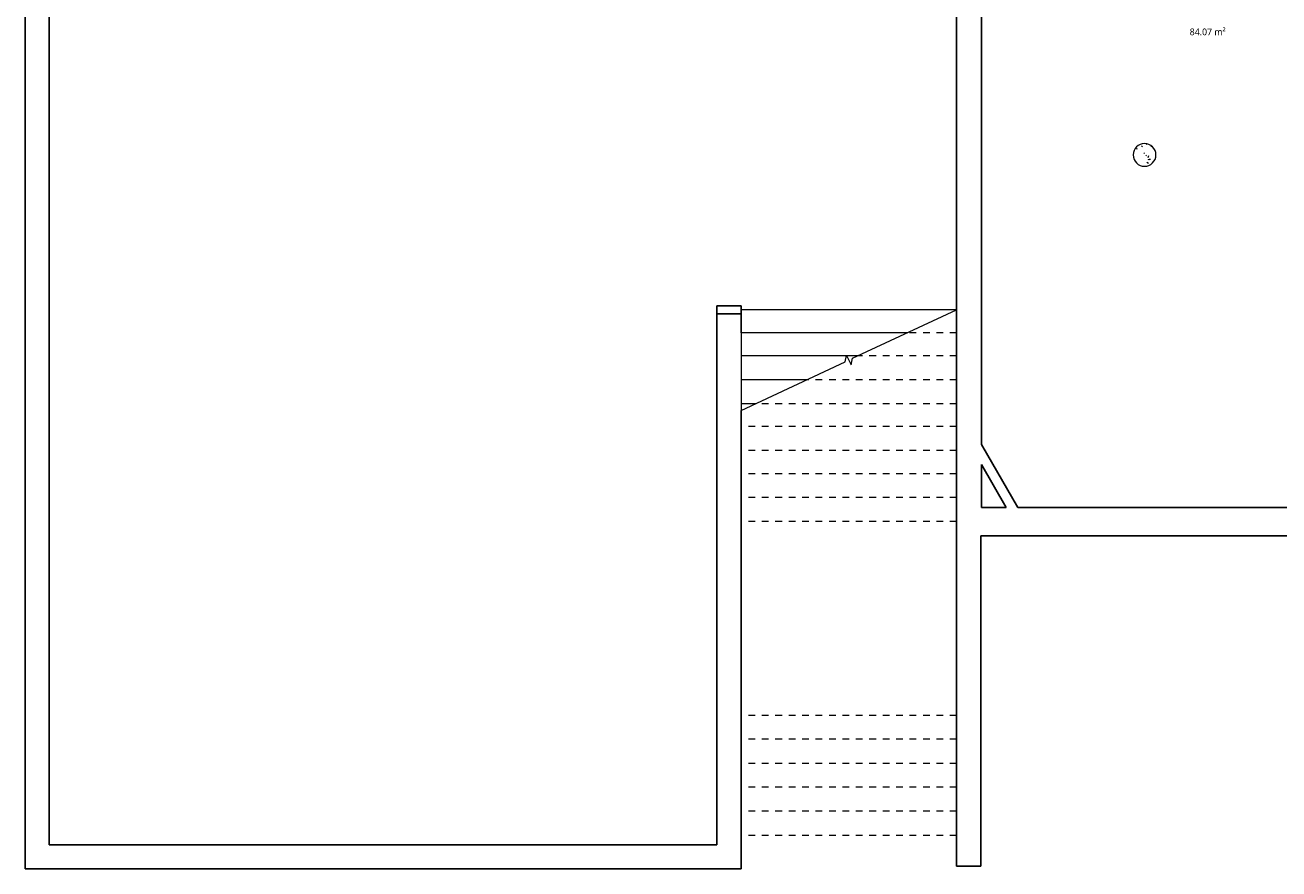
# Model space of a CAD drawing. Header units: metres. Extents: x -27.7 to 22.7, y -34.6 to -9.7.
# Tile 1 of 7: x -27.7 to -9, y -34.6 to -22.1. Entities that reach past the tile are written whole.
import ezdxf

# ---------------------------------------------------------------- set-up
doc = ezdxf.new("R2010")
doc.units = ezdxf.units.M
doc.linetypes.add('Tiret', pattern=[0.0025, 0.00125, -0.00125])
for name, color, linetype, lineweight in [('A-AREA-IDEN', 250, 'Continuous', 30), ('A-WALL', 250, 'Continuous', 25), ('I-WALL', 250, 'Continuous', 25), ('S-COLS', 250, 'Continuous', 18), ('S-STRS', 250, 'Continuous', 18), ('S-STRS-MBND', 250, 'Tiret', 18)]:
    doc.layers.add(name, color=color, linetype=linetype, lineweight=lineweight)
doc.styles.add('Trebuchet MS_1', font='trebuc.ttf', dxfattribs={"height": 0.1})

msp = doc.modelspace()

# ---------------------------------------------------------------- hatches: boundary and pattern name
at = {"layer": 'S-COLS'}
h = msp.add_hatch(dxfattribs=at)
h.set_pattern_fill('FP_1', color=256, style=0, pattern_type=2)
h.set_pattern_definition([(50, (0, 0), (0.3647987, -0.031967), [0.038, -0.419]), (355, (0, 0), (-0.070921, 0.382637), [0.03, -0.335]), (100.451, (0.03, -0.003), (0.294358, 0.3502047), [0.032, -0.356]), (46.184, (0, 0.102), (0.542072, -0.083569), [0.057, -0.629]), (96.636, (0.045, 0.095), (0.474956, 0.495204), [0.049, -0.534]), (351.184, (0, 0.102), (0.47449, 0.495128), [0.046, -0.503]), (21, (0.051, 0.076), (0.3035623, -0.204817), [0.038, -0.419]), (326, (0.051, 0.076), (0.1234774, 0.369045), [0.03, -0.335]), (71.451, (0.076, 0.059), (0.427234, 0.1635883), [0.032, -0.356]), (37.5, (0, 0), (0.0065432, 0.1688822), [0.017, -0.314, 0.017, -0.324, -0.337]), (37.5, (0, 0), (0.0065432, 0.1688822), [-0.672, 0.017, -0.32]), (7.5, (0, 0), (0.1340145, 0.2002052), [0.017, -0.177, 0.017, -0.307, -0.128]), (7.5, (0, 0), (0.1340145, 0.2002052), [-0.518, 0.017, -0.112]), (327.5, (-0.113, 0), (0.27126974, -0.0115642), [0.017, -0.11, 0.017, -0.379, -0.526]), (327.5, (-0.113, 0), (0.27126974, -0.0115642), [-0.523, 0.017, -0.509]), (317.5, (-0.164, 0), (0.2964495, 0.0511634), [0.017, -0.148, 0.017, -0.246, -0.373]), (317.5, (-0.164, 0), (0.2964495, 0.0511634), [-0.428, 0.017, -0.357])])
h.paths.add_polyline_path([(-11.046, -24.186), (-11.002, -24.18), (-10.961, -24.163), (-10.926, -24.136), (-10.899, -24.101), (-10.882, -24.06), (-10.876, -24.016), (-10.882, -23.972), (-10.899, -23.931), (-10.926, -23.896), (-10.961, -23.869), (-11.002, -23.852), (-11.046, -23.846), (-11.09, -23.852), (-11.131, -23.869), (-11.166, -23.896), (-11.193, -23.931), (-11.21, -23.972), (-11.216, -24.016), (-11.21, -24.06), (-11.193, -24.101), (-11.166, -24.136), (-11.131, -24.163), (-11.09, -24.18)])

# ---------------------------------------------------------------- linework, layer by layer
at = {"layer": 'A-WALL'}
for p, q in [((-27.719, -15.354), (-27.719, -34.649)), ((-27.359, -34.289), (-27.359, -15.834)), ((-13.845, -16.433), (-13.845, -34.608)), ((-13.475, -28.328), (-13.475, -16.825)), ((-17.415, -26.262), (-17.415, -34.289)), ((-17.415, -26.262), (-17.055, -26.262)), ((-17.055, -26.667), (-17.055, -26.262)), ((-17.055, -26.385), (-17.415, -26.385)), ((-17.055, -34.649), (-17.055, -27.82)), ((-13.475, -29.268), (-13.475, -28.628)), ((-13.106, -29.268), (-13.475, -29.268)), ((-5.495, -29.268), (-12.932, -29.268)), ((-13.485, -29.688), (-5.245, -29.688)), ((-13.485, -34.608), (-13.485, -29.688)), ((-17.415, -34.289), (-27.359, -34.289)), ((-27.719, -34.649), (-17.055, -34.649)), ((-13.845, -34.608), (-13.485, -34.608))]:
    msp.add_line(p, q, dxfattribs=at)
at = {"layer": 'I-WALL'}
for p, q in [((-12.932, -29.268), (-13.475, -28.328)), ((-13.475, -28.628), (-13.106, -29.268))]:
    msp.add_line(p, q, dxfattribs=at)
at = {"layer": 'S-COLS'}
for start, end in [(0, 180), (180, 0)]:
    msp.add_arc((-11.046, -24.016), 0.17, start, end, dxfattribs=at)
at = {"layer": 'S-STRS'}
for p, q in [((-13.845, -26.323), (-17.055, -26.323)), ((-17.055, -26.667), (-17.055, -27.007)), ((-14.582, -26.667), (-17.055, -26.667)), ((-17.055, -27.007), (-17.055, -27.366)), ((-15.485, -27.007), (-17.055, -27.007)), ((-15.312, -27.007), (-15.48, -27.007)), ((-17.055, -27.366), (-17.055, -27.721)), ((-16.082, -27.366), (-17.055, -27.366)), ((-17.055, -27.721), (-17.055, -27.82)), ((-16.842, -27.721), (-17.055, -27.721))]:
    msp.add_line(p, q, dxfattribs=at)
at = {"layer": 'S-STRS', "linetype": 'Tiret'}
for p, q in [((-13.845, -26.323), (-17.055, -26.323)), ((-14.582, -26.667), (-17.055, -26.667)), ((-15.485, -27.007), (-17.055, -27.007)), ((-15.312, -27.007), (-15.48, -27.007)), ((-16.082, -27.366), (-17.055, -27.366)), ((-16.842, -27.721), (-17.055, -27.721))]:
    msp.add_line(p, q, dxfattribs=at)
at = {"layer": 'S-STRS-MBND', "linetype": 'Continuous'}
for p, q in [((-15.394, -27.045), (-13.845, -26.323)), ((-15.507, -27.098), (-15.483, -27.001)), ((-15.483, -27.001), (-15.417, -27.143)), ((-15.417, -27.143), (-15.394, -27.045)), ((-17.055, -27.82), (-15.507, -27.098))]:
    msp.add_line(p, q, dxfattribs=at)
at = {"layer": 'S-STRS-MBND'}
for p, q in [((-13.845, -26.482), (-13.845, -34.15)), ((-13.845, -26.667), (-14.582, -26.667)), ((-13.845, -26.667), (-14.582, -26.667)), ((-15.48, -27.007), (-15.485, -27.007)), ((-15.48, -27.007), (-15.485, -27.007)), ((-13.845, -27.007), (-15.312, -27.007)), ((-13.845, -27.007), (-15.312, -27.007)), ((-13.845, -27.366), (-16.082, -27.366)), ((-13.845, -27.366), (-16.082, -27.366)), ((-17.055, -27.82), (-17.055, -34.15)), ((-13.845, -27.721), (-16.842, -27.721)), ((-13.845, -27.721), (-16.842, -27.721)), ((-13.845, -28.062), (-17.055, -28.062)), ((-13.845, -28.062), (-17.055, -28.062)), ((-13.845, -28.416), (-17.055, -28.416)), ((-13.845, -28.416), (-17.055, -28.416)), ((-13.845, -28.767), (-17.055, -28.767)), ((-13.845, -28.767), (-17.055, -28.767)), ((-13.845, -29.119), (-17.055, -29.119)), ((-13.845, -29.119), (-17.055, -29.119)), ((-13.845, -29.473), (-17.055, -29.473)), ((-13.845, -29.473), (-17.055, -29.473)), ((-13.845, -32.362), (-17.055, -32.362)), ((-13.845, -32.362), (-17.055, -32.362)), ((-13.845, -32.715), (-17.055, -32.715)), ((-13.845, -32.715), (-17.055, -32.715)), ((-13.845, -33.078), (-17.055, -33.078)), ((-13.845, -33.078), (-17.055, -33.078)), ((-13.845, -33.431), (-17.055, -33.431)), ((-13.845, -33.431), (-17.055, -33.431)), ((-13.845, -33.79), (-17.055, -33.79)), ((-13.845, -33.79), (-17.055, -33.79)), ((-13.845, -34.15), (-17.055, -34.15))]:
    msp.add_line(p, q, dxfattribs=at)

# ---------------------------------------------------------------- texts
at = {"layer": 'A-AREA-IDEN', "insert": (-10.373, -22.134), "char_height": 0.1, "width": 0.70548, "attachment_point": 1, "style": 'Trebuchet MS_1'}
msp.add_mtext('84.07 m²', dxfattribs=at)

doc.saveas('drawing.dxf')
